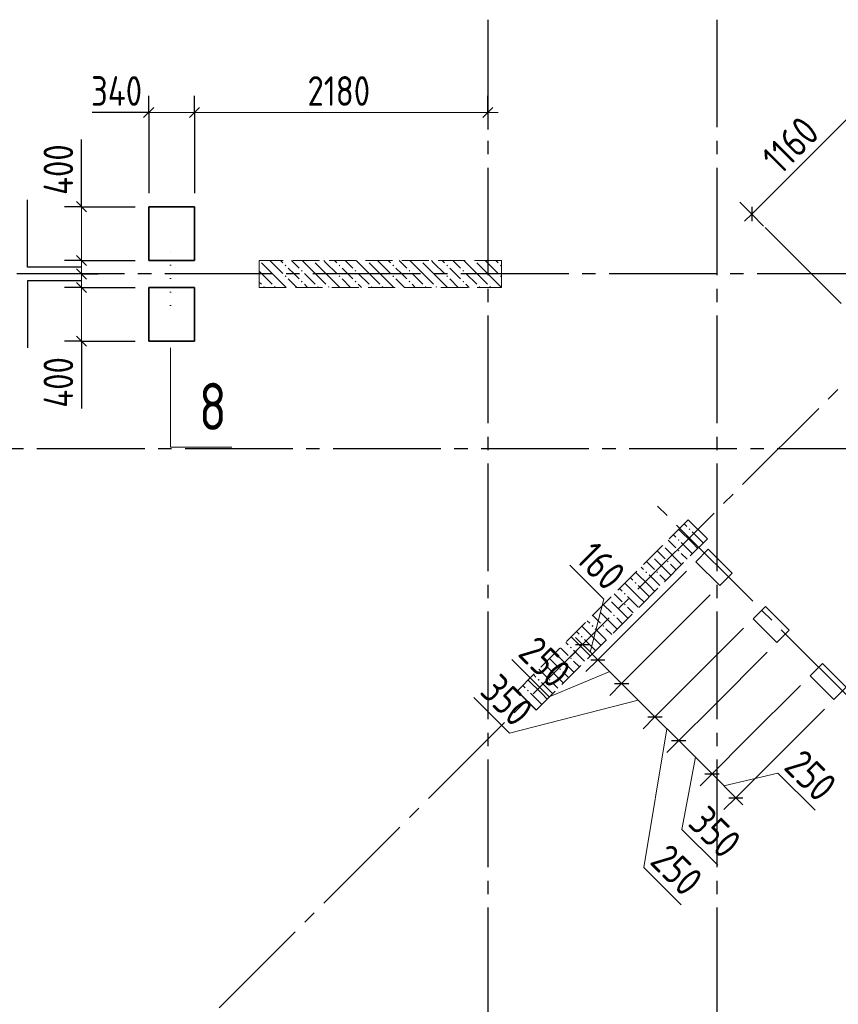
# Model space of a CAD drawing. Header units: millimetres. Extents: x 0 to 43617, y 0 to 59400.
# Tile 4 of 32: x 11146 to 17227, y 20401 to 27720. Entities that reach past the tile are written whole.
import ezdxf

# ---------------------------------------------------------------- set-up
doc = ezdxf.new("R2010")
doc.units = ezdxf.units.MM
for name, pattern in [('______2', [270, 200, -70]), ('______5', [1100, 800, -100, 100, -100]), ('______9', [100, 0, -100])]:
    doc.linetypes.add(name, pattern=pattern)
for name, color, linetype, lineweight in [('Standard', 7, 'Continuous', 25), ('ЖБ Пилон', 180, 'Continuous', 25), ('Общий01', 7, 'Continuous', 13), ('Оси', 40, '______5', 18), ('Размерная выноска', 7, 'Continuous', 13), ('Сечения символ', 7, 'Continuous', 25)]:
    doc.layers.add(name, color=color, linetype=linetype, lineweight=lineweight)
doc.layers.add('ЖБ Перекрытие верхний уровень', color=7, linetype='Continuous', lineweight=25, true_color=0xe0e0ff)
doc.styles.add('GOST 2.304-81', font='txt')
doc.styles.add('ISOCPEUR', font='txt')

msp = doc.modelspace()

# ---------------------------------------------------------------- hatches: boundary and pattern name
at = {"layer": 'ЖБ Пилон', "linetype": 'Continuous', "lineweight": 18, "transparency": 33554687}
for points in [[(12924.31325143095, 25929.99877929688), (12923.9990234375, 25929.68425625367), (12923.9990234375, 25929.99877929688)], [(13324.31325143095, 25929.99877929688), (13320.95336914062, 25926.6357421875), (13317.5934868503, 25929.99877929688)], [(13724.31325143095, 25929.99877929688), (13720.95336914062, 25926.6357421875), (13717.5934868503, 25929.99877929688)], [(14124.31325143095, 25929.99877929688), (14120.95336914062, 25926.6357421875), (14117.5934868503, 25929.99877929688)], [(14524.31325143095, 25929.99877929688), (14520.95336914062, 25926.6357421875), (14517.5934868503, 25929.99877929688)], [(13114.453125, 25893.13354492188), (13120.95336914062, 25899.63989257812), (13127.45361328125, 25893.13354492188), (13120.95336914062, 25886.63330078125)], [(13234.45434570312, 25853.13110351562), (13240.95458984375, 25859.63745117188), (13247.44873046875, 25853.13110351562), (13240.95458984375, 25846.64306640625)], [(13514.453125, 25893.13354492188), (13520.95336914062, 25899.63989257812), (13527.45361328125, 25893.13354492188), (13520.95336914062, 25886.63330078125)], [(13634.45434570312, 25853.13110351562), (13640.95458984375, 25859.63745117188), (13647.44873046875, 25853.13110351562), (13640.95458984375, 25846.64306640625)], [(13914.453125, 25893.13354492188), (13920.95336914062, 25899.63989257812), (13927.45361328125, 25893.13354492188), (13920.95336914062, 25886.63330078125)], [(14034.45434570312, 25853.13110351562), (14040.95458984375, 25859.63745117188), (14047.44873046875, 25853.13110351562), (14040.95458984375, 25846.64306640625)], [(14314.453125, 25893.13354492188), (14320.95336914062, 25899.63989257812), (14327.45361328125, 25893.13354492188), (14320.95336914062, 25886.63330078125)], [(14434.45434570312, 25853.13110351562), (14440.95458984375, 25859.63745117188), (14447.44873046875, 25853.13110351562), (14440.95458984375, 25846.64306640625)], [(14714.453125, 25893.13354492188), (14720.95336914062, 25899.63989257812), (14723.9990234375, 25896.59137851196), (14723.9990234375, 25889.67895507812), (14720.95336914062, 25886.63330078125)], [(13114.453125, 25813.14086914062), (13120.95336914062, 25819.64111328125), (13127.45361328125, 25813.14086914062), (13120.95336914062, 25806.63452148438)], [(13234.45434570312, 25773.13232421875), (13240.95458984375, 25779.638671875), (13247.44873046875, 25773.13232421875), (13240.95458984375, 25766.63208007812)], [(13514.453125, 25813.14086914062), (13520.95336914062, 25819.64111328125), (13527.45361328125, 25813.14086914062), (13520.95336914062, 25806.63452148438)], [(13634.45434570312, 25773.13232421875), (13640.95458984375, 25779.638671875), (13647.44873046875, 25773.13232421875), (13640.95458984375, 25766.63208007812)], [(13914.453125, 25813.14086914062), (13920.95336914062, 25819.64111328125), (13927.45361328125, 25813.14086914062), (13920.95336914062, 25806.63452148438)], [(14034.45434570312, 25773.13232421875), (14040.95458984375, 25779.638671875), (14047.44873046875, 25773.13232421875), (14040.95458984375, 25766.63208007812)], [(14314.453125, 25813.14086914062), (14320.95336914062, 25819.64111328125), (14327.45361328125, 25813.14086914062), (14320.95336914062, 25806.63452148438)], [(14434.45434570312, 25773.13232421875), (14440.95458984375, 25779.638671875), (14447.44873046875, 25773.13232421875), (14440.95458984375, 25766.63208007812)], [(14714.453125, 25813.14086914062), (14720.95336914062, 25819.64111328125), (14723.9990234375, 25816.59545898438), (14723.9990234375, 25809.68303555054), (14720.95336914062, 25806.63452148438)], [(12954.443359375, 25733.14208984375), (12960.94970703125, 25739.63012695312), (12967.44995117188, 25733.14208984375), (12964.30958932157, 25729.99877929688), (12957.58666992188, 25729.99877929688)], [(13034.45434570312, 25733.14208984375), (13040.95458984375, 25739.63012695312), (13047.44873046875, 25733.14208984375), (13044.31131731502, 25729.99877929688), (13037.59470755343, 25729.99877929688)], [(13354.44946289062, 25733.14208984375), (13360.94970703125, 25739.63012695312), (13367.44995117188, 25733.14208984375), (13364.30958932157, 25729.99877929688), (13357.58982474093, 25729.99877929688)], [(13434.45434570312, 25733.14208984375), (13440.95458984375, 25739.63012695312), (13447.44873046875, 25733.14208984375), (13444.31131731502, 25729.99877929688), (13437.59470755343, 25729.99877929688)], [(13754.44946289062, 25733.14208984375), (13760.94970703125, 25739.63012695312), (13767.44995117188, 25733.14208984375), (13764.30958932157, 25729.99877929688), (13757.58982474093, 25729.99877929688)], [(13834.45434570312, 25733.14208984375), (13840.95458984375, 25739.63012695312), (13847.44873046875, 25733.14208984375), (13844.31131731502, 25729.99877929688), (13837.59470755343, 25729.99877929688)], [(14154.44946289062, 25733.14208984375), (14160.94970703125, 25739.63012695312), (14167.44995117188, 25733.14208984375), (14164.30958932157, 25729.99877929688), (14157.58982474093, 25729.99877929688)], [(14234.45434570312, 25733.14208984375), (14240.95458984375, 25739.63012695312), (14247.44873046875, 25733.14208984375), (14244.31131731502, 25729.99877929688), (14237.59470755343, 25729.99877929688)], [(14554.44946289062, 25733.14208984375), (14560.94970703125, 25739.63012695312), (14567.44995117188, 25733.14208984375), (14564.30958932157, 25729.99877929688), (14557.58982474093, 25729.99877929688)], [(14634.45434570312, 25733.14208984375), (14640.95458984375, 25739.63012695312), (14647.44873046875, 25733.14208984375), (14644.31131731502, 25729.99877929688), (14637.59470755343, 25729.99877929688)], [(16114.453125, 23933.14208984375), (16120.95336914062, 23939.64233398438), (16127.45361328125, 23933.14208984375), (16120.95336914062, 23926.6357421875)], [(16034.45434570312, 23853.13110351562), (16040.94848632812, 23859.63134765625), (16047.44873046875, 23853.13110351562), (16040.94848632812, 23846.64306640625)], [(15925.54886710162, 23815.04561532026), (15927.45361328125, 23813.14086914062), (15920.95336914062, 23806.63452148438), (15919.04645087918, 23808.5432302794)], [(15845.54684422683, 23735.04397608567), (15847.44873046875, 23733.14208984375), (15840.94848632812, 23726.6357421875), (15839.04532142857, 23728.54248446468)], [(16034.45434570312, 23773.13232421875), (16040.94848632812, 23779.638671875), (16047.44873046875, 23773.13232421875), (16040.94848632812, 23766.63208007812)], [(15954.44946289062, 23693.13354492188), (15960.94970703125, 23699.63989257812), (15967.44995117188, 23693.13354492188), (15960.94970703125, 23686.63330078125)], [(15794.45190429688, 23613.14086914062), (15800.9521484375, 23619.64111328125), (15807.45239257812, 23613.14086914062), (15800.9521484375, 23606.63452148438)], [(15874.45068359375, 23613.14086914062), (15880.95092773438, 23619.64111328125), (15887.451171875, 23613.14086914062), (15880.95092773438, 23606.63452148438)], [(15714.453125, 23533.14208984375), (15720.95336914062, 23539.64233398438), (15727.45361328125, 23533.14208984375), (15720.95336914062, 23526.6357421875)], [(15634.45434570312, 23453.13110351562), (15640.94848632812, 23459.63134765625), (15647.44873046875, 23453.13110351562), (15640.94848632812, 23446.64306640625)], [(15525.5479080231, 23415.04657439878), (15527.45361328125, 23413.14086914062), (15520.95336914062, 23406.63452148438), (15519.04549225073, 23408.54418980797)], [(15634.45434570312, 23373.13232421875), (15640.94848632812, 23379.638671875), (15647.44873046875, 23373.13232421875), (15640.94848632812, 23366.63208007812)], [(15445.54588514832, 23335.04493516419), (15447.44873046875, 23333.14208984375), (15440.94848632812, 23326.6357421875), (15439.0443632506, 23328.54344444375)], [(15554.44946289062, 23293.13354492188), (15560.94970703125, 23299.63989257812), (15567.44995117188, 23293.13354492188), (15560.94970703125, 23286.63330078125)], [(15394.45190429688, 23213.14086914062), (15400.9521484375, 23219.64111328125), (15407.45239257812, 23213.14086914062), (15400.9521484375, 23206.63452148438)], [(15474.45068359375, 23213.14086914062), (15480.95092773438, 23219.64111328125), (15487.451171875, 23213.14086914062), (15480.95092773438, 23206.63452148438)], [(15314.453125, 23133.14208984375), (15320.95336914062, 23139.64233398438), (15327.45361328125, 23133.14208984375), (15320.95336914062, 23126.6357421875)], [(15234.45434570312, 23053.13110351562), (15240.94848632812, 23059.63134765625), (15247.44873046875, 23053.13110351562), (15240.94848632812, 23046.64306640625)], [(15125.54694894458, 23015.0475334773), (15127.45361328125, 23013.14086914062), (15120.95336914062, 23006.63452148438), (15119.04453362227, 23008.54514933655)], [(15045.5449260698, 22935.04589424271), (15047.44873046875, 22933.14208984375), (15040.94848632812, 22926.6357421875), (15039.04340507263, 22928.5444044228)], [(15234.45434570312, 22973.13232421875), (15240.94848632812, 22979.638671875), (15247.44873046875, 22973.13232421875), (15240.94848632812, 22966.63208007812)], [(15154.44946289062, 22893.13354492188), (15160.94970703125, 22899.63989257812), (15167.44995117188, 22893.13354492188), (15160.94970703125, 22886.63330078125)], [(14994.45190429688, 22813.14086914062), (15000.9521484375, 22819.64111328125), (15007.45239257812, 22813.14086914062), (15000.9521484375, 22806.63452148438)], [(15074.45068359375, 22813.14086914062), (15080.95092773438, 22819.64111328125), (15087.451171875, 22813.14086914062), (15080.95092773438, 22806.63452148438)], [(14914.453125, 22733.14208984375), (14920.95336914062, 22739.64233398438), (14927.45361328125, 22733.14208984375), (14920.95336914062, 22726.6357421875)]]:
    msp.add_hatch(color=7, dxfattribs=at).paths.add_polyline_path(points, flags=16)

# ---------------------------------------------------------------- linework, layer by layer
at = {"layer": 'Standard', "color": 251, "linetype": 'Continuous', "lineweight": -3, "true_color": 0x656565, "transparency": 33554687}
for p, q in [((12103.99780273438, 27029.931640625), (12103.99780273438, 27154.93774414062)), ((12444.00024414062, 27029.931640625), (12444.00024414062, 27154.93774414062)), ((14623.9990234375, 27029.931640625), (14623.9990234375, 27154.93774414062)), ((12103.99780273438, 27029.931640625), (12103.99780273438, 26904.931640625)), ((12103.99780273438, 27029.931640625), (12103.99780273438, 26429.99877929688)), ((12444.00024414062, 27029.931640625), (12444.00024414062, 26904.931640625)), ((12444.00024414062, 27029.931640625), (12444.00024414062, 26429.99877929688)), ((14623.9990234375, 27029.931640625), (14623.9990234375, 26904.931640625)), ((14623.9990234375, 27029.931640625), (14623.9990234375, 27029.931640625)), ((16584.18579101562, 26274.76806640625), (16495.78857421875, 26363.1591796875)), ((11603.99780273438, 26329.931640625), (11478.99780273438, 26329.931640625)), ((11603.99780273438, 26329.931640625), (11728.99780273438, 26329.931640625)), ((11603.99780273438, 26329.931640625), (12003.99780273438, 26329.931640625)), ((16584.18579101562, 26274.76806640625), (16567.3583984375, 26291.58935546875)), ((16584.18579101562, 26274.76806640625), (16672.56469726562, 26186.376953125)), ((11603.99780273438, 25929.931640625), (11478.99780273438, 25929.931640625)), ((11603.99780273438, 25929.931640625), (11728.99780273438, 25929.931640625)), ((11603.99780273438, 25929.931640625), (12003.99780273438, 25929.931640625)), ((11603.99780273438, 25829.931640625), (11478.99780273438, 25829.931640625)), ((11603.99780273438, 25829.931640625), (11728.99780273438, 25829.931640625)), ((11603.99780273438, 25829.931640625), (11603.99780273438, 25829.931640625)), ((11603.99780273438, 25729.931640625), (11478.99780273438, 25729.931640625)), ((11603.99780273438, 25729.931640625), (11728.99780273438, 25729.931640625)), ((11603.99780273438, 25729.931640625), (12003.99780273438, 25729.931640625)), ((11603.99780273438, 25329.931640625), (11478.99780273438, 25329.931640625)), ((11603.99780273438, 25329.931640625), (11728.99780273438, 25329.931640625)), ((11603.99780273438, 25329.931640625), (12003.99780273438, 25329.931640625)), ((15327.63061523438, 23075.7080078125), (15416.015625, 23164.09301757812)), ((15327.63061523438, 23075.7080078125), (15239.23950195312, 22987.31689453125)), ((15440.771484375, 22962.5732421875), (15529.150390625, 23050.95825195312)), ((15440.771484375, 22962.5732421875), (15352.37426757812, 22874.18212890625)), ((15617.54150390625, 22785.791015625), (15705.9326171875, 22874.18212890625)), ((15617.54150390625, 22785.791015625), (15529.150390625, 22697.40600585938)), ((15865.03295898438, 22538.31176757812), (15953.41796875, 22626.69067382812)), ((15865.03295898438, 22538.31176757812), (15776.64184570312, 22449.91455078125)), ((16041.80908203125, 22361.5234375), (16130.18798828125, 22449.91455078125)), ((16041.80908203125, 22361.5234375), (15953.41796875, 22273.14453125)), ((16289.28833007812, 22114.04418945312), (16377.67944335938, 22202.42919921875)), ((16289.28833007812, 22114.04418945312), (16200.90942382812, 22025.65307617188)), ((16466.07055664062, 21937.26806640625), (16554.45556640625, 22025.65307617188)), ((16466.07055664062, 21937.26806640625), (16377.67944335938, 21848.876953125))]:
    msp.add_line(p, q, dxfattribs=at)
at = {"layer": 'Standard', "color": 7, "linetype": 'Continuous', "lineweight": 13, "transparency": 33554687}
for p, q in [((17404.42504882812, 27095.01342773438), (16584.18579101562, 26274.76806640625)), ((12103.99780273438, 27029.931640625), (12028.99780273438, 27029.931640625)), ((12103.99780273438, 27029.931640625), (12444.00024414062, 27029.931640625)), ((12444.00024414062, 27029.931640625), (14623.9990234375, 27029.931640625)), ((14623.9990234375, 27029.931640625), (14698.9990234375, 27029.931640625)), ((11603.99780273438, 26329.931640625), (11603.99780273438, 26404.931640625)), ((11603.99780273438, 26329.931640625), (11603.99780273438, 25929.931640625)), ((16584.18579101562, 26274.76806640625), (16531.15234375, 26221.73461914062)), ((11603.99780273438, 25929.931640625), (11603.99780273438, 25829.931640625)), ((11603.99780273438, 25829.931640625), (11603.99780273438, 25729.931640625)), ((11603.99780273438, 25729.931640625), (11603.99780273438, 25329.931640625)), ((11603.99780273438, 25329.931640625), (11603.99780273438, 25254.93774414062)), ((15486.22436523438, 23412.0361328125), (15231.8603515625, 23666.39404296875)), ((15384.19799804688, 23019.140625), (15486.22436523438, 23412.0361328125)), ((15327.63061523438, 23075.7080078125), (15274.59716796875, 23128.74145507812)), ((15079.35791015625, 22687.5732421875), (14802.89916992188, 22964.05029296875)), ((15529.150390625, 22874.18212890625), (15079.35791015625, 22687.5732421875)), ((15617.54150390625, 22785.791015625), (15865.03295898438, 22538.31176757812)), ((14785.4736328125, 22415.78369140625), (14520.05004882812, 22681.20727539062)), ((15741.2841796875, 22662.04833984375), (14785.4736328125, 22415.78369140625)), ((15865.03295898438, 22538.31176757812), (16041.80908203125, 22361.5234375)), ((15953.41796875, 22449.91455078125), (15783.09936523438, 21418.15795898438)), ((16041.80908203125, 22361.5234375), (16289.28833007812, 22114.04418945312)), ((16165.5517578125, 22237.78686523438), (16065.9423828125, 21700.99487304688)), ((16289.28833007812, 22114.04418945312), (16466.07055664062, 21937.26806640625)), ((16377.67944335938, 22025.65307617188), (16777.8076171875, 22120.50170898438)), ((16777.8076171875, 22120.50170898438), (17054.27856445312, 21844.03076171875)), ((16466.07055664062, 21937.26806640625), (16519.10400390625, 21884.23461914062)), ((16065.9423828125, 21700.99487304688), (16331.36596679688, 21435.58349609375)), ((15783.09936523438, 21418.15795898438), (16059.5703125, 21141.68090820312))]:
    msp.add_line(p, q, dxfattribs=at)
at = {"layer": 'Standard', "color": 7, "linetype": 'Continuous', "lineweight": 25, "transparency": 33554687}
for p, q in [((12066.49780273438, 26992.43774414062), (12141.49780273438, 27067.431640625)), ((12406.50024414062, 26992.43774414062), (12481.50024414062, 27067.431640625)), ((14586.4990234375, 26992.43774414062), (14661.4990234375, 27067.431640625)), ((11566.49780273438, 26367.431640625), (11641.49780273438, 26292.43774414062)), ((16584.18579101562, 26327.80151367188), (16584.18579101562, 26221.73461914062)), ((11566.49780273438, 25967.431640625), (11641.49780273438, 25892.43774414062)), ((11566.49780273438, 25867.431640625), (11641.49780273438, 25792.43774414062)), ((11566.49780273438, 25767.431640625), (11641.49780273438, 25692.43774414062)), ((11566.49780273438, 25367.431640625), (11641.49780273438, 25292.43774414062)), ((15274.59716796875, 23075.7080078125), (15380.6640625, 23075.7080078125)), ((15387.73803710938, 22962.5732421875), (15493.798828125, 22962.5732421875)), ((15564.50805664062, 22785.791015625), (15670.57495117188, 22785.791015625)), ((15811.99951171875, 22538.31176757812), (15918.06640625, 22538.31176757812)), ((15988.77563476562, 22361.5234375), (16094.84252929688, 22361.5234375)), ((16236.2548828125, 22114.04418945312), (16342.32177734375, 22114.04418945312)), ((16413.037109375, 21937.26806640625), (16519.10400390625, 21937.26806640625))]:
    msp.add_line(p, q, dxfattribs=at)
at = {"layer": 'Standard', "color": 251, "linetype": 'Continuous', "lineweight": -3, "true_color": 0x656565, "transparency": 33554687}
for points in [[(15440.771484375, 22962.5732421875), (15506.39257786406, 23028.19494435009), (15506.39257786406, 23028.19494435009), (15700.25545858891, 23222.0596232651), (15700.25545858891, 23222.0596232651), (16098.79150390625, 23620.59936523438)], [(15617.54150390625, 22785.791015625), (15877.03627477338, 23045.28578649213), (15877.03627477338, 23045.28578649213), (16275.57373046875, 23443.8232421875)], [(15327.63061523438, 23075.7080078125), (15364.90293553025, 23112.98032810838), (15364.90293553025, 23112.98032810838), (15428.07006835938, 23176.1474609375)], [(15865.03295898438, 22538.31176757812), (16124.52771536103, 22797.80411701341), (16124.52771536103, 22797.80411701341), (16523.05908203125, 23196.33178710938)], [(16041.80908203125, 22361.5234375), (16301.31102471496, 22621.02778716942), (16301.31102471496, 22621.02778716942), (16699.84130859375, 23019.56176757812)], [(16289.28833007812, 22114.04418945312), (16548.79756523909, 22373.55101756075), (16548.79756523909, 22373.55101756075), (16947.32055664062, 22772.0703125)], [(16466.07055664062, 21937.26806640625), (16725.57902623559, 22196.77653600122), (16725.57902623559, 22196.77653600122), (17124.0966796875, 22595.29418945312)]]:
    msp.add_lwpolyline(points, dxfattribs=at)
at = {"layer": 'Standard', "color": 7, "linetype": 'Continuous', "lineweight": 13, "transparency": 33554687}
for points in [[(15327.63061523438, 23075.7080078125), (15360.335005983, 23043.00538134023), (15360.335005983, 23043.00538134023), (15440.771484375, 22962.5732421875)], [(15440.771484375, 22962.5732421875), (15587.20923407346, 22816.12538008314), (15587.20923407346, 22816.12538008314), (15617.54150390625, 22785.791015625)]]:
    msp.add_lwpolyline(points, dxfattribs=at)
at = {"layer": 'ЖБ Перекрытие верхний уровень', "color": 7, "linetype": 'Continuous', "lineweight": 35, "transparency": 33554687}
for p, q in [((12444.00024414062, 26329.99877929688), (12103.99780273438, 26329.99877929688)), ((12103.99780273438, 26329.99877929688), (12103.99780273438, 25929.99877929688)), ((12444.00024414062, 25929.99877929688), (12444.00024414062, 26329.99877929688)), ((12103.99780273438, 25929.99877929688), (12444.00024414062, 25929.99877929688)), ((12444.00024414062, 25729.99877929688), (12103.99780273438, 25729.99877929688)), ((12103.99780273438, 25729.99877929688), (12103.99780273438, 25329.99877929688)), ((12444.00024414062, 25329.99877929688), (12444.00024414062, 25729.99877929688)), ((12103.99780273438, 25329.99877929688), (12444.00024414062, 25329.99877929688)), ((16261.42578125, 23783.23364257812), (16169.51293945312, 23691.31469726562)), ((16438.2080078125, 23606.45751953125), (16261.42578125, 23783.23364257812)), ((16169.51293945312, 23691.31469726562), (16346.28295898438, 23514.53247070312)), ((16346.28295898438, 23514.53247070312), (16438.2080078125, 23606.45751953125)), ((16685.693359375, 23358.96606445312), (16593.7744140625, 23267.05322265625)), ((16862.4755859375, 23182.19604492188), (16685.693359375, 23358.96606445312)), ((16593.7744140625, 23267.05322265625), (16770.55053710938, 23090.26489257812)), ((16770.55053710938, 23090.26489257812), (16862.4755859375, 23182.19604492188)), ((17109.9609375, 22934.71069335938), (17018.02978515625, 22842.78564453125)), ((17286.73095703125, 22757.92846679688), (17109.9609375, 22934.71069335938)), ((17018.02978515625, 22842.78564453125), (17194.81201171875, 22666.00952148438)), ((17194.81201171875, 22666.00952148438), (17286.73095703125, 22757.92846679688))]:
    msp.add_line(p, q, dxfattribs=at)
at = {"layer": 'ЖБ Пилон', "color": 253, "linetype": '______2', "lineweight": 13, "true_color": 0xa0a0a0, "transparency": 33554687}
for p, q in [((14723.9990234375, 25929.99877929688), (12923.9990234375, 25929.99877929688)), ((12923.9990234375, 25929.99877929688), (12923.9990234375, 25729.99877929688)), ((14723.9990234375, 25729.99877929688), (14723.9990234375, 25929.99877929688)), ((12923.9990234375, 25729.99877929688), (14723.9990234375, 25729.99877929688)), ((16112.939453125, 24002.43530273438), (14840.14892578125, 22729.65087890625)), ((16254.35791015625, 23861.01684570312), (16112.939453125, 24002.43530273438)), ((14981.57348632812, 22588.22631835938), (16254.35791015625, 23861.01684570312)), ((14840.14892578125, 22729.65087890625), (14981.57348632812, 22588.22631835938))]:
    msp.add_line(p, q, dxfattribs=at)
at = {"layer": 'ЖБ Пилон', "color": 9, "linetype": 'Continuous', "lineweight": 18, "true_color": 0xc7c7c7, "transparency": 33554687}
for p, q in [((12940.95458984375, 25913.14086914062), (13020.95336914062, 25833.14208984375)), ((13020.95336914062, 25913.14086914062), (13004.09545898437, 25929.99877929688)), ((13020.95336914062, 25913.14086914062), (13100.9521484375, 25833.14208984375)), ((13084.09295200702, 25929.99877929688), (13100.9521484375, 25913.14086914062)), ((13164.08691406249, 25929.99877929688), (13220.95336914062, 25873.13232421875)), ((13340.95458984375, 25833.14208984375), (13244.08804671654, 25929.99877929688)), ((13340.95458984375, 25913.14086914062), (13420.95336914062, 25833.14208984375)), ((13420.95336914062, 25913.14086914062), (13404.09545898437, 25929.99877929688)), ((13420.95336914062, 25913.14086914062), (13500.9521484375, 25833.14208984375)), ((13484.09295200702, 25929.99877929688), (13500.9521484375, 25913.14086914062)), ((13564.08691406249, 25929.99877929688), (13620.95336914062, 25873.13232421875)), ((13740.95458984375, 25833.14208984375), (13644.08804671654, 25929.99877929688)), ((13740.95458984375, 25913.14086914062), (13820.95336914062, 25833.14208984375)), ((13820.95336914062, 25913.14086914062), (13804.09545898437, 25929.99877929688)), ((13820.95336914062, 25913.14086914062), (13900.9521484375, 25833.14208984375)), ((13884.09295200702, 25929.99877929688), (13900.9521484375, 25913.14086914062)), ((13964.08691406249, 25929.99877929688), (14020.95336914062, 25873.13232421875)), ((14140.95458984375, 25833.14208984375), (14044.08804671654, 25929.99877929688)), ((14140.95458984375, 25913.14086914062), (14220.95336914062, 25833.14208984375)), ((14220.95336914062, 25913.14086914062), (14204.09545898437, 25929.99877929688)), ((14220.95336914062, 25913.14086914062), (14300.9521484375, 25833.14208984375)), ((14284.09295200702, 25929.99877929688), (14300.9521484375, 25913.14086914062)), ((14364.08691406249, 25929.99877929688), (14420.95336914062, 25873.13232421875)), ((14540.95458984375, 25833.14208984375), (14444.08804671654, 25929.99877929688)), ((14540.95458984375, 25913.14086914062), (14620.95336914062, 25833.14208984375)), ((14620.95336914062, 25913.14086914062), (14604.09545898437, 25929.99877929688)), ((14620.95336914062, 25913.14086914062), (14700.9521484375, 25833.14208984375)), ((14684.09295200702, 25929.99877929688), (14700.9521484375, 25913.14086914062)), ((12940.95458984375, 25833.14208984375), (12923.9990234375, 25850.09593145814)), ((13180.95092773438, 25833.14208984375), (13140.95458984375, 25873.13232421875)), ((13580.95092773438, 25833.14208984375), (13540.95458984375, 25873.13232421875)), ((13980.95092773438, 25833.14208984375), (13940.95458984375, 25873.13232421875)), ((14380.95092773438, 25833.14208984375), (14340.95458984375, 25873.13232421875)), ((12923.9990234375, 25770.08796344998), (12940.95458984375, 25753.13110351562)), ((12940.95458984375, 25833.14208984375), (13020.95336914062, 25753.13110351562)), ((13020.95336914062, 25833.14208984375), (13124.09667968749, 25729.99877929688)), ((13140.95458984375, 25793.13354492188), (13204.08614430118, 25729.99877929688)), ((13220.95336914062, 25793.13354492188), (13180.95092773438, 25833.14208984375)), ((13260.94970703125, 25833.14208984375), (13340.95458984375, 25753.13110351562)), ((13340.95458984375, 25833.14208984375), (13420.95336914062, 25753.13110351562)), ((13420.95336914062, 25833.14208984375), (13524.09667968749, 25729.99877929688)), ((13540.95458984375, 25793.13354492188), (13604.08614430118, 25729.99877929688)), ((13620.95336914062, 25793.13354492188), (13580.95092773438, 25833.14208984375)), ((13660.94970703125, 25833.14208984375), (13740.95458984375, 25753.13110351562)), ((13740.95458984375, 25833.14208984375), (13820.95336914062, 25753.13110351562)), ((13820.95336914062, 25833.14208984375), (13924.09667968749, 25729.99877929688)), ((13940.95458984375, 25793.13354492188), (14004.08614430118, 25729.99877929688)), ((14020.95336914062, 25793.13354492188), (13980.95092773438, 25833.14208984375)), ((14060.94970703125, 25833.14208984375), (14140.95458984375, 25753.13110351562)), ((14140.95458984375, 25833.14208984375), (14220.95336914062, 25753.13110351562)), ((14220.95336914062, 25833.14208984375), (14324.09667968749, 25729.99877929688)), ((14340.95458984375, 25793.13354492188), (14404.08614430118, 25729.99877929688)), ((14420.95336914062, 25793.13354492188), (14380.95092773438, 25833.14208984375)), ((14460.94970703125, 25833.14208984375), (14540.95458984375, 25753.13110351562)), ((14540.95458984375, 25833.14208984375), (14620.95336914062, 25753.13110351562)), ((14620.95336914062, 25833.14208984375), (14723.9990234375, 25730.09643554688)), ((13260.94970703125, 25753.13110351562), (13284.08438460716, 25729.99877929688)), ((13660.94970703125, 25753.13110351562), (13684.08438460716, 25729.99877929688)), ((14060.94970703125, 25753.13110351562), (14084.08438460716, 25729.99877929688)), ((14460.94970703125, 25753.13110351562), (14484.08438460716, 25729.99877929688)), ((16140.94848632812, 23833.14208984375), (16042.29468489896, 23931.79087327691)), ((16082.29362769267, 23971.78962426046), (16100.9521484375, 23953.13110351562)), ((16002.29465658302, 23891.79103677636), (16020.95336914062, 23873.13232421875)), ((16140.94848632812, 23913.14086914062), (16220.95336914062, 23833.14208984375)), ((15940.94848632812, 23793.13354492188), (16060.94970703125, 23673.13232421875)), ((15980.95092773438, 23833.14208984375), (15962.29537634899, 23851.79194835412)), ((16020.95336914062, 23793.13354492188), (15980.95092773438, 23833.14208984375)), ((16060.94970703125, 23833.14208984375), (16140.94848632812, 23753.13110351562)), ((16140.94848632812, 23833.14208984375), (16183.7143584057, 23790.3729551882)), ((16220.95336914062, 23833.14208984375), (16223.7182648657, 23830.37705348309)), ((15860.94970703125, 23713.14086914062), (15980.95092773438, 23593.13354492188)), ((15882.29769154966, 23771.79464717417), (15940.94848632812, 23713.14086914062)), ((16060.94970703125, 23753.13110351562), (16103.713473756, 23710.37168690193)), ((15762.29679446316, 23651.79432553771), (15780.95092773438, 23633.14208984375)), ((15820.95336914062, 23673.13232421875), (15802.29560043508, 23691.79293970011)), ((15860.94970703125, 23633.14208984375), (15820.95336914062, 23673.13232421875)), ((15980.95092773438, 23673.13232421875), (16023.71271122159, 23630.37054073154)), ((15682.29266861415, 23571.79058333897), (15700.9521484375, 23553.13110351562)), ((15820.95336914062, 23513.14086914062), (15722.29825769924, 23611.79598058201)), ((15820.95336914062, 23593.13354492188), (15900.9521484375, 23513.14086914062)), ((15900.9521484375, 23593.13354492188), (15943.71412373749, 23550.37156962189)), ((15740.94848632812, 23433.14208984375), (15642.29372579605, 23531.79183233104)), ((15740.94848632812, 23513.14086914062), (15820.95336914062, 23433.14208984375)), ((15820.95336914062, 23513.14086914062), (15863.71858800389, 23470.37565027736)), ((15580.95092773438, 23433.14208984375), (15562.29441712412, 23451.79290728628)), ((15620.95336914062, 23393.13354492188), (15580.95092773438, 23433.14208984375)), ((15602.2936975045, 23491.79199585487), (15620.95336914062, 23473.13232421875)), ((15660.94970703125, 23433.14208984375), (15740.94848632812, 23353.13110351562)), ((15740.94848632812, 23433.14208984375), (15783.71531744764, 23390.3719960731)), ((15820.95336914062, 23433.14208984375), (15823.71922391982, 23430.37609438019)), ((15482.29673249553, 23371.79560627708), (15540.94848632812, 23313.14086914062)), ((15540.94848632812, 23393.13354492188), (15660.94970703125, 23273.13232421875)), ((15660.94970703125, 23353.13110351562), (15703.7144328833, 23310.3707278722)), ((15420.95336914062, 23273.13232421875), (15402.29464142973, 23291.79389885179)), ((15460.94970703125, 23233.14208984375), (15420.95336914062, 23273.13232421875)), ((15460.94970703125, 23313.14086914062), (15580.95092773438, 23193.13354492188)), ((15580.95092773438, 23273.13232421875), (15623.71367030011, 23230.36958165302)), ((15420.95336914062, 23113.14086914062), (15322.29729862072, 23211.79693966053)), ((15362.29583533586, 23251.79528456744), (15380.95092773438, 23233.14208984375)), ((15340.94848632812, 23033.14208984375), (15242.29276669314, 23131.79279138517)), ((15282.29170953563, 23171.79154241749), (15300.9521484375, 23153.13110351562)), ((15420.95336914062, 23193.13354492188), (15500.9521484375, 23113.14086914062)), ((15500.9521484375, 23193.13354492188), (15543.71508281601, 23150.37061054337)), ((15202.29273842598, 23091.79295493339), (15220.95336914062, 23073.13232421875)), ((15340.94848632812, 23113.14086914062), (15420.95336914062, 23033.14208984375)), ((15420.95336914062, 23113.14086914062), (15463.7195470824, 23070.37469119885)), ((15140.94848632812, 22993.13354492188), (15260.94970703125, 22873.13232421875)), ((15180.95092773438, 23033.14208984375), (15162.29345789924, 23051.79386621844)), ((15220.95336914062, 22993.13354492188), (15180.95092773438, 23033.14208984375)), ((15260.94970703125, 23033.14208984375), (15340.94848632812, 22953.13110351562)), ((15340.94848632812, 23033.14208984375), (15383.71627648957, 22990.371036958)), ((15420.95336914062, 23033.14208984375), (15423.72018297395, 23030.37513527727)), ((15060.94970703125, 22913.14086914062), (15180.95092773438, 22793.13354492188)), ((15082.2957734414, 22971.79656537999), (15140.94848632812, 22913.14086914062)), ((15260.94970703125, 22953.13110351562), (15303.7153920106, 22910.36976884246)), ((14962.29487620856, 22851.79624359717), (14980.95092773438, 22833.14208984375)), ((15020.95336914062, 22873.13232421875), (15002.29368242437, 22891.79485800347)), ((15060.94970703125, 22833.14208984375), (15020.95336914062, 22873.13232421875)), ((15180.95092773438, 22873.13232421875), (15223.71462937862, 22830.3686225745)), ((14882.29075045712, 22771.79250149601), (14900.9521484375, 22753.13110351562)), ((15020.95336914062, 22713.14086914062), (14922.2963395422, 22811.79789873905)), ((15020.95336914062, 22793.13354492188), (15100.9521484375, 22713.14086914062)), ((15100.9521484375, 22793.13354492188), (15143.71604189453, 22750.36965146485)), ((14940.94848632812, 22633.14208984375), (14842.29180759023, 22731.79375043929)), ((14940.94848632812, 22713.14086914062), (15020.95336914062, 22633.14208984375)), ((15020.95336914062, 22713.14086914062), (15063.72050616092, 22670.37373212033)), ((14940.94848632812, 22633.14208984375), (14983.71723553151, 22590.3700778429)), ((15020.95336914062, 22633.14208984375), (15023.72114202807, 22630.37417617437))]:
    msp.add_line(p, q, dxfattribs=at)
at = {"layer": 'Оси', "color": 8, "linetype": '______5', "lineweight": -3, "transparency": 33554687}
for p, q in [((14623.9990234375, 57419.9951171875), (14623.9990234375, 7100)), ((16323.9990234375, 57419.9951171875), (16323.9990234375, 7100)), ((9515.631103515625, 17263.70849609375), (28171.93603515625, 35920.01342773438)), ((23471.17919921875, 19387.7685546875), (16584.18579101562, 26274.76806640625)), ((29523.9990234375, 25829.99877929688), (4600, 25829.99877929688)), ((34073.9990234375, 24529.99877929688), (4600, 24529.99877929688)), ((34073.9990234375, 24529.99877929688), (4600, 24529.99877929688)), ((22035.74829101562, 17952.34375), (15819.57397460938, 24168.52416992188))]:
    msp.add_line(p, q, dxfattribs=at)
at = {"layer": 'Размерная выноска', "color": 7, "linetype": 'Continuous', "lineweight": 25, "transparency": 33554687}
for p, q in [((12103.99780273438, 27029.931640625), (11683.99658203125, 27029.931640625)), ((11603.99780273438, 26329.931640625), (11603.99780273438, 26829.931640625)), ((11603.99780273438, 25329.931640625), (11603.99780273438, 24829.931640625))]:
    msp.add_line(p, q, dxfattribs=at)
for points in [[(11603.99780273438, 25879.93774414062), (11203.99780273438, 25879.93774414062), (11203.99780273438, 26379.93774414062)], [(11603.99780273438, 25779.93774414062), (11203.99780273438, 25779.93774414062), (11203.99780273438, 25279.93774414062)]]:
    msp.add_lwpolyline(points, dxfattribs=at)
at = {"layer": 'Сечения символ', "color": 7, "linetype": '______9', "lineweight": 13, "transparency": 33554687}
msp.add_line((12266.5283203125, 25595.26977539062), (12266.5283203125, 26022.69287109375), dxfattribs=at)
at = {"layer": 'Сечения символ', "color": 7, "linetype": 'Continuous', "lineweight": 13, "transparency": 33554687}
msp.add_lwpolyline([(12266.5283203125, 25280.45043945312), (12266.5283203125, 24541.9921875), (12722.16186523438, 24541.9921875)], dxfattribs=at)

# ---------------------------------------------------------------- texts
at = {"layer": 'Standard', "color": 7, "linetype": 'Continuous', "lineweight": 25, "transparency": 33554687, "char_height": 220.0000047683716, "attachment_point": 7, "style": 'GOST 2.304-81'}
for s, insert, width in [('340', (11675.5126953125, 27079.97436523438), 516.3842797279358), ('2180', (13283.7890625, 27079.97436523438), 625.7409691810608)]:
    msp.add_mtext(s, dxfattribs=dict(at, insert=insert, width=width))
for s, insert, width, rotation in [('1160', (16798.57177734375, 26559.93041992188), 578.8509861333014, 45.00000125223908), ('400', (11542.90771484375, 26417.43774414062), 531.9665551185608, 90.00000250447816), ('400', (11542.90771484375, 24835.8154296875), 531.9604516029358, 90.00000250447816), ('160', (15267.24243164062, 23701.77612304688), 485.0764735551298, 314.9999987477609), ('250', (14838.24462890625, 22999.39575195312), 516.3921889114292, 314.9999987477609), ('350', (14555.40771484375, 22716.55883789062), 500.8163321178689, 314.9999987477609), ('250', (16813.16528320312, 22155.859375), 516.3965048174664, 314.9999987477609), ('350', (16101.30004882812, 21736.3525390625), 500.8206479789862, 314.9999987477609), ('250', (15818.45703125, 21453.50341796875), 516.3878730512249, 314.9999987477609)]:
    msp.add_mtext(s, dxfattribs=dict(at, insert=insert, width=width, rotation=rotation))
at = {"layer": 'Общий01', "color": 7, "linetype": 'Continuous', "lineweight": 35, "transparency": 33554687, "insert": (12477.15454101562, 24670.33081054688), "char_height": 350, "width": 380.8186848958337, "attachment_point": 7, "style": 'ISOCPEUR'}
msp.add_mtext('\\W0.78;8', dxfattribs=at)

doc.saveas('drawing.dxf')
